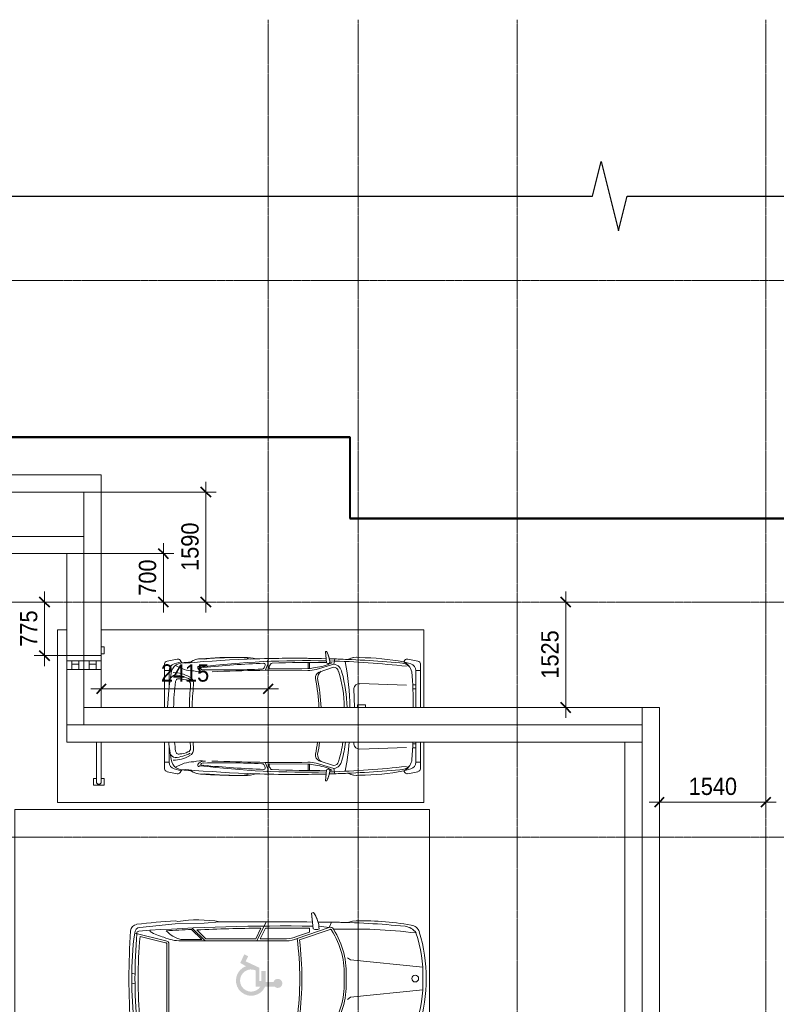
# Model space of a CAD drawing. Header units: millimetres. Extents: x 2030 to 88174, y 1212 to 86021.
# Tile 14 of 26: x 36589 to 47536, y 71783 to 86021. Entities that reach past the tile are written whole.
import ezdxf

# ---------------------------------------------------------------- set-up
doc = ezdxf.new("R2010")
doc.units = ezdxf.units.MM
doc.linetypes.add('ADSK_Линия сетки', pattern=[25, 20, -2.5, 0, -2.5])
doc.linetypes.add('Линия сетки', pattern=[25, 20, -2.5, 0, -2.5])
for name, color, linetype, lineweight in [('Обобщенные модели', 7, 'Continuous', 18), ('Оси', 7, 'Continuous', 9), ('Парковка', 7, 'Continuous', 18), ('Перекрытия', 7, 'Continuous', 18), ('Размеры', 7, 'Continuous', 9), ('Размеры-100', 7, 'Continuous', 9), ('Стены разрез', 7, 'Continuous', 40), ('Элементы узлов', 7, 'Continuous', 18)]:
    doc.layers.add(name, color=color, linetype=linetype, lineweight=lineweight)
doc.styles.add('Arial', font='arial.ttf', dxfattribs={"width": 0.9, "height": 250})
doc.dimstyles.new('Основной_2_5_мм', dxfattribs={"dimscale": 304.8, "dimtxt": 255.06485, "dimasz": 0.463911, "dimexe": 0.492126, "dimexo": 0.492126, "dimgap": 0.098425, "dimtad": 1, "dimdec": 0, "dimdsep": 46, "dimtxsty": 'Arial', "dimblk1": 'OBLIQUE', "dimblk2": 'OBLIQUE', "dimsah": 1, "dimcen": 0.09, "dimdle": 0.492126, "dimazin": 2, "dimtfac": 1, "dimtdec": 4, "dimtix": 1, "dimtmove": 0, "dimatfit": 3, "dimfxl": 1, "dimtvp": 1, "dimtolj": 1, "dimtzin": 0, "dimlwd": 20, "dimlwe": 20, "dimarcsym": 2})

# ---------------------------------------------------------------- blocks, each defined once
blk = doc.blocks.new('199_Парковочные места 3 класса и МГН - Малый класс-4755746-МКСС_LB01_-7_650__Кабельные конструкции_Короба_2')
at = {"layer": 'Парковка', "color": 253, "true_color": 0xaaaaaa}
for p, q in [((0, -4665), (0, 0)), ((0, 0), (1125, 0)), ((1625, 0), (2500, 0)), ((2500, 0), (2500, -5300)), ((250, -4625), (250, -4665)), ((250, -4625), (350, -4625)), ((350, -4625), (350, -4665)), ((1625, -4665), (2200, -4665)), ((2150, -4625), (2150, -4665)), ((2150, -4625), (2250, -4625)), ((2250, -4625), (2250, -4775)), ((1625, -4735), (2200, -4735)), ((2150, -4735), (2150, -4775)), ((2150, -4775), (2250, -4775)), ((0, -5300), (0, -5165)), ((2500, -5300), (0, -5300))]:
    blk.add_line(p, q, dxfattribs=at)
blk.add_arc((2200, -4700), 35, 270, 90, dxfattribs=at)
at = {"layer": 'Элементы узлов', "color": 253, "true_color": 0xaaaaaa}
for p, q in [((425, -229), (454, -83)), ((454, -83), (425, -229)), ((1125, -48), (495, -48)), ((1125, -48), (496, -48)), ((592, -48), (592, -115)), ((592, -115), (1125, -115)), ((797, -115), (797, -159)), ((857, -156), (857, -115)), ((2010, -48), (1625, -48)), ((2010, -48), (1625, -48)), ((1625, -115), (1915, -115)), ((1650, -156), (1650, -115)), ((1710, -115), (1710, -159)), ((1915, -115), (1915, -48)), ((2082, -229), (2053, -83)), ((2082, -229), (2053, -83)), ((466, -289), (443, -274)), ((443, -274), (466, -289)), ((495, -188), (466, -289)), ((803, -249), (780, -923)), ((1704, -249), (1726, -923)), ((2012, -188), (2041, -289)), ((2041, -289), (2064, -274)), ((2041, -289), (2064, -274)), ((1085, -843), (1125, -843)), ((1085, -956), (1085, -843)), ((1125, -956), (1085, -956)), ((1125, -1002), (850, -1010)), ((1656, -1010), (1625, -1009)), ((313, -1401), (313, -1423)), ((313, -1423), (419, -1411)), ((320, -1402), (320, -1423)), ((320, -1423), (480, -1405)), ((423, -1287), (498, -1300)), ((477, -1322), (476, -1362)), ((498, -1300), (575, -1558)), ((612, -1513), (543, -1304)), ((1894, -1513), (1964, -1304)), ((2009, -1300), (1931, -1558)), ((2084, -1287), (2009, -1300)), ((2187, -1423), (2026, -1405)), ((2029, -1322), (2030, -1361)), ((2088, -1412), (2187, -1423)), ((2187, -1401), (2187, -1423)), ((2187, -1423), (2187, -1401)), ((560, -1651), (472, -1651)), ((560, -1672), (472, -1672)), ((568, -2226), (560, -1672)), ((1939, -2226), (1946, -1672)), ((1946, -1651), (2035, -1651)), ((1946, -1672), (2035, -1672)), ((417, -2240), (460, -2267)), ((497, -2255), (588, -2294)), ((2010, -2255), (1919, -2294)), ((2090, -2240), (2047, -2267)), ((479, -3497), (443, -3523)), ((466, -3507), (443, -3523)), ((495, -3608), (466, -3507)), ((2012, -3608), (2041, -3507)), ((2064, -3523), (2027, -3497)), ((2041, -3507), (2064, -3523)), ((425, -3567), (454, -3713)), ((425, -3567), (454, -3713)), ((592, -3681), (592, -3748)), ((817, -3681), (592, -3681)), ((1690, -3681), (1915, -3681)), ((1915, -3681), (1915, -3748)), ((2082, -3567), (2053, -3713)), ((2053, -3713), (2082, -3567)), ((1125, -3748), (496, -3748)), ((496, -3748), (1125, -3748)), ((2010, -3748), (1625, -3748)), ((1625, -3748), (2010, -3748))]:
    blk.add_line(p, q, dxfattribs=at)
for centre, radius, start, end in [((496, -91), 43.3, 90.0007, 168.6944), ((497, -91), 43.3, 91.6966, 168.693), ((592, -215), 101, 90.0007, 164.126), ((1915, -215), 101, 15.8754, 90.0007), ((2010, -91), 43.3, 11.307, 90.0007), ((2010, -91), 43.3, 11.307, 90.0007), ((467, -238), 43.3, 168.6944, 235.6114), ((467, -238), 43.3, 168.693, 235.6099), ((13211, -1700), 12764, 173.4754, 178.4619), ((658, -378), 212, 103.7494, 155.1332), ((699, -353), 220, 137.3412, 177.6463), ((1096, -5492), 5341, 89.6853, 95.2441), ((1411, -5492), 5341, 84.7574, 87.7042), ((1849, -378), 212, 24.8683, 76.252), ((1808, -353), 220, 2.3551, 42.6602), ((-10704, -1701), 12764, 1.5396, 6.526), ((2039, -238), 43.3, 304.3901, 11.307), ((2039, -238), 43.3, 304.3901, 11.307), ((3902, -951), 3499, 169.0974, 179.6188), ((3902, -951), 3499, 169.096, 179.6174), ((18082, -1872), 17669, 175.0385, 178.3553), ((-15576, -1873), 17669, 1.6461, 4.9629), ((-1395, -951), 3499, 0.3826, 10.904), ((-1395, -951), 3499, 0.3826, 10.904), ((676, -969), 277, 171.383, 205.724), ((676, -969), 277, 171.3815, 207.1439), ((866, -926), 85.3, 178.1237, 259.668), ((1641, -926), 85.3, 280.3335, 1.8777), ((1830, -969), 277, 332.8561, 8.6185), ((1830, -969), 277, 334.2774, 8.6185), ((18082, -1873), 17669, 177.4791, 178.3491), ((1192, -5149), 4081, 90.9373, 100.3335), ((1174, -3235), 2126, 91.3225, 105.1984), ((1315, -5149), 4081, 79.668, 85.6415), ((1333, -3235), 2126, 74.803, 82.09), ((-15576, -1873), 17669, 1.6461, 2.5209), ((640, -1327), 145, 99.3009, 169.3924), ((613, -1304), 70.6, 102.5795, 180.5339), ((1152, -2963), 1815, 90.8562, 107.7761), ((1355, -2963), 1815, 72.2254, 81.425), ((1867, -1326), 145, 10.6091, 80.7005), ((1893, -1303), 70.6, 359.4675, 77.4219), ((511, -1793), 438, 101.9085, 116.8041), ((517, -1793), 438, 99.3592, 116.8056), ((18082, -1873), 17669, 178.502, 182.0672), ((18082, -1872), 17669, 178.5058, 185.0968), ((460, -1385), 28.5, 315.411, 119.3826), ((13211, -1700), 12764, 178.6883, 186.9123), ((10682, -1664), 10210, 178.5509, 182.9751), ((-289, -1677), 845, 7.5185, 24.835), ((2796, -1677), 845, 155.1665, 172.483), ((-10704, -1701), 12764, 353.0892, 1.3132), ((2046, -1385), 28.5, 60.6189, 224.5904), ((-8175, -1664), 10210, 357.0263, 1.4505), ((-15576, -1873), 17669, 354.9046, 1.4956), ((1989, -1793), 438, 63.1959, 80.6423), ((-15576, -1873), 17669, 357.9328, 1.4956), ((1989, -1793), 438, 63.1959, 77.1894), ((255, -1654), 334, 356.4661, 16.6947), ((700, -1418), 117, 212.8051, 274.1147), ((695, -1476), 90.4, 203.656, 278.4266), ((1223, -4094), 2611, 92.1589, 101.377), ((1223, -4125), 2611, 92.1589, 101.377), ((1283, -4094), 2611, 78.6245, 82.481), ((1283, -4125), 2611, 78.6245, 82.481), ((1807, -1418), 117, 265.8867, 327.1963), ((1812, -1476), 90.4, 261.5749, 336.3454), ((2251, -1653), 334, 163.3067, 183.5353), ((184, -1661), 376, 358.4064, 14.6086), ((26486, -2014), 25900, 179.2478, 182.3207), ((-23980, -2015), 25900, 357.6808, 0.7536), ((2322, -1661), 376, 165.3929, 181.595), ((487, -2289), 35.2, 74.3716, 141.5452), ((507, -2197), 21.6, 171.5996, 240.7631), ((552, -2148), 87.6, 230.2271, 267.5276), ((553, -2221), 15.6, 252.6582, 342.1742), ((1954, -2221), 15.6, 197.8272, 287.3433), ((1954, -2148), 87.6, 272.4738, 309.7743), ((2000, -2197), 21.6, 299.2383, 8.4018), ((2019, -2289), 35.2, 38.4562, 105.6298), ((506, -2311), 19.4, 97.3067, 186.7162), ((16105, -1689), 15632, 182.2869, 185.5063), ((502, -2371), 79.2, 52.7304, 88.9012), ((532, -2341), 37.8, 355.6278, 62.4663), ((-11190, -2888), 11772, 358.5752, 2.6508), ((13697, -2888), 11772, 177.3506, 181.4262), ((1975, -2341), 37.8, 117.5352, 184.3737), ((2005, -2371), 79.2, 91.1003, 127.271), ((-13599, -1690), 15632, 354.4951, 357.7146), ((2001, -2311), 19.4, 353.2852, 82.6948), ((945, -2578), 545, 163.7515, 181.2099), ((945, -2672), 545, 162.7118, 181.2085), ((1562, -2672), 545, 358.7915, 17.2882), ((1562, -2578), 545, 358.7915, 16.25), ((5888, -2657), 5488, 179.3018, 185.3845), ((5888, -2751), 5488, 179.3004, 184.8727), ((-3381, -2657), 5488, 354.6168, 0.6996), ((-3381, -2751), 5488, 355.1273, 0.6996), ((681, -3219), 262, 169.5006, 219.0023), ((681, -3219), 262, 179.4789, 215.8546), ((545, -3253), 17.4, 107.9914, 313.3369), ((556, -3205), 19.1, 122.8796, 296.9625), ((538, -3212), 57.2, 289.5317, 347.2219), ((545, -3193), 35.5, 303.9994, 19.3114), ((447, -3159), 161, 336.0615, 0.8497), ((44, -3207), 566, 347.7689, 5.1023), ((2463, -3207), 566, 174.8991, 192.2326), ((2060, -3159), 161, 179.1517, 203.94), ((1969, -3212), 57.2, 192.7795, 250.4697), ((1962, -3193), 35.5, 160.6793, 236.002), ((1950, -3205), 19.1, 243.039, 57.1139), ((1961, -3253), 17.4, 226.6645, 72.0021), ((1826, -3219), 262, 321, 10.499), ((1826, -3219), 262, 324.1454, 0.5211), ((18082, -1967), 17669, 184.5628, 184.969), ((66, -3309), 531, 328.0408, 358.0386), ((1135, -3631), 514, 152.118, 179.1742), ((1293, -3659), 640, 153.8817, 174.3872), ((782, -3441), 113, 80.7794, 153.7916), ((999, -3534), 288, 154.5482, 179.0957), ((794, -3431), 59, 92.6959, 159.9342), ((1112, -414), 2975, 263.8141, 270.2502), ((1211, 394), 3746, 263.7019, 268.687), ((1296, 394), 3746, 275.0438, 276.2996), ((1395, -414), 2975, 274.4447, 276.1873), ((1725, -3441), 113, 26.2099, 99.222), ((1712, -3431), 59, 20.0672, 87.3055), ((1508, -3534), 288, 0.9058, 25.4532), ((1213, -3659), 640, 5.6142, 26.1197), ((1372, -3631), 514, 0.8272, 27.8835), ((2440, -3309), 531, 181.9628, 211.9606), ((-15576, -1967), 17669, 355.031, 355.4372), ((467, -3558), 43.3, 124.3901, 191.307), ((467, -3558), 43.3, 124.3886, 191.3056), ((655, -3481), 176, 167.4274, 261.9888), ((752, -3545), 43.7, 159.4074, 268.4359), ((1755, -3545), 43.7, 271.5655, 20.594), ((1852, -3480), 176, 278.0126, 12.5715), ((2040, -3558), 43.3, 348.6944, 55.6114), ((2040, -3558), 43.3, 348.6944, 55.6114), ((592, -3581), 101, 195.8754, 270.0007), ((1272, 184), 3892, 260.5065, 267.8326), ((748, -3580), 93.4, 190.0439, 251.0772), ((1157, -692), 2926, 262.0059, 269.3638), ((1349, -692), 2926, 275.4124, 277.9956), ((1234, 184), 3892, 275.7602, 279.495), ((1759, -3580), 93.4, 288.9242, 349.9575), ((1915, -3581), 101, 270.0007, 344.126), ((496, -3705), 43.3, 191.307, 270.0007), ((496, -3705), 43.3, 191.3056, 270.0007), ((2010, -3705), 43.3, 270.0007, 348.6944), ((2010, -3705), 43.3, 270.0007, 348.6944)]:
    blk.add_arc(centre, radius, start, end, dxfattribs=at)
blk = doc.blocks.new('199_Парковочные места 3 класса и МГН - МГН-5640768-МКСС_LB01_-7_650__Кабельные конструкции_Короба_2')
at = {"layer": 'Парковка'}
h = blk.add_hatch(color=256, dxfattribs=at)
h.paths.add_polyline_path([(906, 2584), (912, 2533), (928, 2485), (956, 2442), (992, 2407), (1036, 2380), (1036, 2239), (1027, 2225), (1021, 2209), (1020, 2193), (1023, 2176), (1030, 2161), (1041, 2148), (1054, 2139), (1069, 2133), (1086, 2131), (1102, 2133), (1118, 2139), (1131, 2149), (1141, 2162), (1148, 2177), (1151, 2194), (1149, 2210), (1144, 2226), (1134, 2240), (1122, 2251), (1107, 2258), (1107, 2372), (1264, 2372), (1264, 2434), (1119, 2434), (1119, 2465), (1313, 2465), (1404, 2660), (1478, 2625), (1505, 2681), (1381, 2739), (1334, 2657), (1311, 2702), (1278, 2741), (1237, 2772), (1191, 2792), (1140, 2801), (1090, 2798), (1041, 2784), (996, 2759), (959, 2724), (931, 2682), (913, 2634)])
h.paths.add_polyline_path([(966, 2587), (972, 2626), (989, 2663), (1013, 2695), (1045, 2720), (1082, 2736), (1122, 2742), (1162, 2738), (1200, 2724), (1233, 2701), (1260, 2671), (1278, 2635), (1287, 2596), (1285, 2555), (1274, 2517), (1036, 2517), (1036, 2448), (1006, 2475), (983, 2509), (970, 2547)])
at = {"layer": 'Парковка', "color": 253, "true_color": 0xaaaaaa}
for p, q in [((3600, 6000), (0, 6000)), ((0, 6000), (0, 0)), ((3600, 0), (3600, 6000)), ((0, 0), (3600, 0))]:
    blk.add_line(p, q, dxfattribs=at)
at = {"layer": 'Элементы узлов', "color": 253, "true_color": 0xaaaaaa}
for p, q in [((1088, 4261), (1077, 4307)), ((1220, 4261), (1231, 4307)), ((412, 4192), (363, 3682)), ((608, 3817), (496, 4265)), ((638, 3820), (546, 4189)), ((1670, 3820), (1762, 4189)), ((1700, 3817), (1812, 4265)), ((1896, 4192), (1945, 3682)), ((474, 4042), (455, 4042)), ((1833, 4042), (1853, 4042)), ((1154, 3801), (654, 3801)), ((1154, 3771), (654, 3771)), ((1154, 3801), (1654, 3801)), ((1154, 3771), (1654, 3771)), ((319, 3676), (328, 3642)), ((328, 3642), (319, 3676)), ((363, 3682), (353, 3260)), ((588, 3297), (588, 3598)), ((608, 2069), (608, 3598)), ((1700, 2069), (1700, 3598)), ((1720, 3297), (1720, 3598)), ((1945, 3682), (1954, 3260)), ((1988, 3676), (1979, 3642)), ((1988, 3676), (1979, 3642)), ((608, 3249), (422, 3435)), ((588, 3297), (442, 3443)), ((1700, 3249), (1886, 3435)), ((1720, 3297), (1866, 3443)), ((578, 3237), (449, 3366)), ((1730, 3237), (1859, 3366)), ((353, 3260), (332, 3033)), ((578, 2516), (578, 3237)), ((1730, 2516), (1730, 3237)), ((1954, 3260), (1976, 3033)), ((608, 2497), (332, 2363)), ((578, 2449), (423, 2374)), ((578, 2516), (424, 2441)), ((578, 2069), (578, 2449)), ((1700, 2497), (1976, 2363)), ((1730, 2516), (1884, 2441)), ((1730, 2069), (1730, 2449)), ((1730, 2449), (1884, 2374)), ((415, 1453), (573, 1914)), ((443, 1440), (593, 1881)), ((480, 1736), (545, 1925)), ((1865, 1440), (1714, 1881)), ((1892, 1453), (1735, 1914)), ((1827, 1736), (1763, 1925)), ((480, 1736), (425, 1736)), ((1827, 1736), (1883, 1736)), ((198, 1678), (208, 1707)), ((198, 1678), (208, 1707)), ((208, 1707), (436, 1683)), ((208, 1707), (335, 1693)), ((336, 1612), (338, 1418)), ((338, 1418), (336, 1612)), ((415, 1453), (397, 1605)), ((2100, 1707), (1872, 1683)), ((1892, 1453), (1911, 1605)), ((1972, 1612), (1970, 1418)), ((1972, 1612), (1970, 1418)), ((1972, 1693), (2100, 1707)), ((2110, 1678), (2100, 1707)), ((2100, 1707), (2110, 1678)), ((415, 1453), (338, 1418)), ((1892, 1453), (1970, 1418)), ((322, 1114), (342, 1185)), ((322, 1114), (342, 1185)), ((853, 1186), (884, 1142)), ((884, 1142), (990, 99)), ((1424, 1142), (1318, 99)), ((1455, 1186), (1424, 1142)), ((1985, 1114), (1965, 1185)), ((1965, 1185), (1985, 1114))]:
    blk.add_line(p, q, dxfattribs=at)
blk.add_circle((1156, 208), 49.6, dxfattribs=at)
for centre, radius, start, end in [((471, 4224), 103, 93.6407, 173.1165), ((471, 4224), 103, 93.6407, 173.1165), ((1150, -6442), 10791, 89.9787, 93.6407), ((1150, -6442), 10791, 89.9787, 93.6407), ((1085, 180), 4128, 89.0501, 98.2092), ((1158, -6442), 10791, 86.3593, 90.0213), ((1158, -6442), 10791, 86.3593, 90.0213), ((1222, 180), 4128, 81.7908, 90.9499), ((1837, 4224), 103, 6.8835, 86.3593), ((1837, 4224), 103, 6.8835, 86.3593), ((9106, 3182), 8801, 173.1165, 176.7833), ((9106, 3182), 8801, 173.1165, 176.7833), ((29900, 2118), 29508, 175.9457, 180.8366), ((493, 4184), 81.1, 87.5771, 174.3071), ((500, 4202), 33.8, 82.905, 175.9457), ((1154, -3792), 8054, 85.3719, 94.6281), ((1154, -2689), 6905, 84.9489, 95.0511), ((1808, 4202), 33.8, 4.0543, 97.095), ((1815, 4184), 81.1, 5.6929, 92.4229), ((-27592, 2118), 29508, 359.1634, 4.0543), ((-6798, 3182), 8801, 3.2167, 6.8835), ((-6798, 3182), 8801, 3.2167, 6.8835), ((-203, 3648), 783, 14.4186, 30.1446), ((2511, 3648), 783, 149.8554, 165.5814), ((29900, 2118), 29488, 176.7104, 177.4243), ((170, 3492), 431, 14.2603, 47.5583), ((4, 3598), 603, 359.9999, 24.0001), ((654, 3817), 46.1, 180, 270), ((654, 3817), 16.1, 170.2127, 270), ((1654, 3817), 16.1, 270, 9.7873), ((1654, 3817), 46.1, 270, 360), ((2303, 3598), 603, 155.9999, 180.0001), ((2138, 3492), 431, 132.4417, 165.7397), ((-27592, 2118), 29488, 2.5757, 3.2896), ((2098, 3346), 1794, 170.5335, 190.0508), ((2098, 3346), 1794, 170.5335, 190.0508), ((210, 3346), 1794, 349.9492, 9.4665), ((210, 3346), 1794, 349.9492, 9.4665), ((29900, 2118), 29478, 177.5739, 179.3716), ((-27592, 2118), 29478, 0.6284, 2.4261), ((122195, 2694), 121864, 179.84038, 180.47042), ((122195, 2694), 121864, 179.84038, 180.47042), ((-119887, 2694), 121864, 359.52958, 0.15962), ((-119887, 2694), 121864, 359.52958, 0.15962), ((29900, 2118), 29478, 179.5021, 180.7418), ((-27592, 2118), 29478, 359.2582, 0.4979), ((208, 2078), 370, 335.614, 358.6829), ((208, 2078), 400, 335.8269, 358.7333), ((2100, 2078), 400, 181.2667, 204.1731), ((2100, 2078), 370, 181.3171, 204.386), ((1154, 6445), 4567, 262.6911, 277.3091), ((1154, 6445), 4597, 262.9967, 277.0036), ((446, 2020), 422, 234.0334, 268.6551), ((446, 2020), 422, 234.0334, 254.9198), ((344, 1640), 101, 335.1844, 24.8156), ((1964, 1640), 101, 155.1844, 204.8156), ((1862, 2020), 422, 271.3449, 305.9666), ((1862, 2020), 422, 285.0802, 305.9666), ((455, 1432), 44.9, 152.0765, 249.8627), ((455, 1432), 14.9, 145.3433, 249.8627), ((1853, 1432), 14.9, 280.8242, 34.6567), ((1853, 1432), 44.9, 290.1373, 27.9235), ((12218, 1543), 11881, 180.5997, 185.7413), ((12218, 1543), 11881, 180.5997, 181.7231), ((8258, 1141), 7822, 178.1805, 186.9391), ((1072, 2380), 1175, 237.4377, 273.9819), ((1072, 2380), 1145, 237.4377, 274.0864), ((1235, 2380), 1145, 265.9136, 302.7696), ((1235, 2380), 1175, 266.0181, 302.5623), ((-5950, 1141), 7822, 353.0609, 1.8195), ((-9910, 1543), 11881, 354.2587, 359.4003), ((-9910, 1543), 11881, 358.2769, 359.4003), ((3891, 937), 3573, 177.157, 190.805), ((3891, 937), 3573, 177.157, 190.805), ((-1583, 937), 3573, 349.195, 2.843), ((-1583, 937), 3573, 349.195, 2.843), ((610, 376), 215, 185.7413, 236.8444), ((1697, 376), 215, 303.1556, 354.2587), ((517, 279), 137, 184.9335, 253.1284), ((517, 279), 137, 184.9335, 253.1284), ((1154, 2377), 2329, 253.1284, 269.9999), ((1154, 2377), 2329, 253.1284, 269.9999), ((1078, 1869), 1772, 250.7131, 272.4464), ((1229, 1869), 1772, 267.5536, 289.2869), ((1154, 2377), 2329, 270.0001, 286.8716), ((1154, 2377), 2329, 270.0001, 286.8716), ((1790, 279), 137, 286.8716, 355.0665), ((1790, 279), 137, 286.8716, 355.0665)]:
    blk.add_arc(centre, radius, start, end, dxfattribs=at)
blk = doc.blocks.new('135_SLK_GD_AR_rvt-1-МКСС_LB01_-7_650__Кабельные конструкции_Короба_2')
at = {"layer": 'Перекрытия', "color": 253, "true_color": 0xaaaaaa}
for p, q in [((62335, 79985), (53555, 79985)), ((62335, 78810), (62335, 79985)), ((70530, 78810), (62335, 78810))]:
    blk.add_line(p, q, dxfattribs=at)
at = {"layer": 'Стены разрез', "color": 253, "true_color": 0xaaaaaa}
for p, q in [((62333, 79985), (53395, 79985)), ((53395, 79983), (62333, 79983)), ((62335, 79985), (62333, 79985)), ((62333, 79983), (62333, 78810)), ((62335, 78810), (62335, 79985)), ((62333, 78810), (62333, 78808)), ((62333, 78808), (70530, 78808)), ((70530, 78810), (62335, 78810))]:
    blk.add_line(p, q, dxfattribs=at)
at = {"layer": 'Парковка', "color": 253, "lineweight": 18, "true_color": 0xaaaaaa}
for name, p, rotation in [('199_Парковочные места 3 класса и МГН - Малый класс-4755746-МКСС_LB01_-7_650__Кабельные конструкции_Короба_2', (63400, 77200), 269.9999999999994), ('199_Парковочные места 3 класса и МГН - МГН-5640768-МКСС_LB01_-7_650__Кабельные конструкции_Короба_2', (63485, 71000), 89.9999999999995)]:
    blk.add_blockref(name, p, dxfattribs=dict(at, rotation=rotation))
blk = doc.blocks.new('Техстронг_ОКЛ - СС_EI180-1735282-МКСС_LB01_-7_650__Кабельные конструкции_Короба_2')
at = {"layer": 'Обобщенные модели', "color": 1, "true_color": 0xff0000}
for p, q in [((5425, 125), (0, 125)), ((0, 125), (0, -125)), ((5425, -125), (5425, 125)), ((0, -125), (5425, -125))]:
    blk.add_line(p, q, dxfattribs=at)
blk = doc.blocks.new('Техстронг_ОКЛ - СС_EI180-1735292-МКСС_LB01_-7_650__Кабельные конструкции_Короба_2')
at = {"layer": 'Обобщенные модели', "color": 1, "true_color": 0xff0000}
for p, q in [((1475, 125), (0, 125)), ((0, 125), (0, -125)), ((0, -125), (1475, -125))]:
    blk.add_line(p, q, dxfattribs=at)
blk = doc.blocks.new('Техстронг_ОКЛ - СС_EI180-1735297-МКСС_LB01_-7_650__Кабельные конструкции_Короба_2')
at = {"layer": 'Обобщенные модели', "color": 1, "true_color": 0xff0000}
for p, q in [((800, 125), (0, 125)), ((0, 125), (0, -125)), ((800, -125), (800, 125)), ((0, -125), (800, -125))]:
    blk.add_line(p, q, dxfattribs=at)
blk = doc.blocks.new('Техстронг_ОКЛ - СС_EI180-1735302-МКСС_LB01_-7_650__Кабельные конструкции_Короба_2')
at = {"layer": 'Обобщенные модели', "color": 1, "true_color": 0xff0000}
for p, q in [((8325, 125), (0, 125)), ((0, 125), (0, -125)), ((8325, -125), (8325, 125)), ((0, -125), (8325, -125))]:
    blk.add_line(p, q, dxfattribs=at)
blk = doc.blocks.new('Техстронг_ОКЛ - СС_EI180-1735307-МКСС_LB01_-7_650__Кабельные конструкции_Короба_2')
at = {"layer": 'Обобщенные модели', "color": 1, "true_color": 0xff0000}
for p, q in [((58235, 76825), (58485, 76825)), ((58235, 76825), (58235, 76750)), ((58235, 76625), (58235, 76750)), ((58235, 76750), (58310, 76750)), ((58485, 76750), (58235, 76750)), ((58310, 76750), (58310, 76625)), ((58410, 76625), (58410, 76750)), ((58410, 76750), (58485, 76750)), ((58485, 76825), (58485, 76750)), ((58485, 76750), (58485, 76625)), ((58235, 76625), (58310, 76625)), ((58310, 76700), (58410, 76700)), ((58310, 76625), (58310, 76700)), ((58410, 76625), (58310, 76625)), ((58410, 76625), (58410, 76700)), ((58410, 76625), (58485, 76625))]:
    blk.add_line(p, q, dxfattribs=at)
blk = doc.blocks.new('Техстронг_ОКЛ - СС_EI180-1735312-МКСС_LB01_-7_650__Кабельные конструкции_Короба_2')
at = {"layer": 'Обобщенные модели', "color": 1, "true_color": 0xff0000}
for p, q in [((19221, 125), (0, 125)), ((0, 125), (0, -125)), ((0, -125), (19221, -125))]:
    blk.add_line(p, q, dxfattribs=at)
blk = doc.blocks.new('Техстронг_ОКЛ - СС_EI180-1735347-МКСС_LB01_-7_650__Кабельные конструкции_Короба_2')
at = {"layer": 'Обобщенные модели', "color": 1, "true_color": 0xff0000}
for p, q in [((5675, 125), (0, 125)), ((0, 125), (0, -125)), ((5675, -125), (5675, 125)), ((0, -125), (5675, -125))]:
    blk.add_line(p, q, dxfattribs=at)
blk = doc.blocks.new('Техстронг_ОКЛ - СС_EI180-1735352-МКСС_LB01_-7_650__Кабельные конструкции_Короба_2')
at = {"layer": 'Обобщенные модели', "color": 1, "true_color": 0xff0000}
for p, q in [((2365, 125), (0, 125)), ((0, 125), (0, -125)), ((0, -125), (2365, -125))]:
    blk.add_line(p, q, dxfattribs=at)
blk = doc.blocks.new('Техстронг_ОКЛ - СС_EI180-1735357-МКСС_LB01_-7_650__Кабельные конструкции_Короба_2')
at = {"layer": 'Обобщенные модели', "color": 1, "true_color": 0xff0000}
for p, q in [((550, 125), (0, 125)), ((0, 125), (0, -125)), ((550, -125), (550, 125)), ((0, -125), (550, -125))]:
    blk.add_line(p, q, dxfattribs=at)
blk = doc.blocks.new('Техстронг_ОКЛ - СС_EI180-1735362-МКСС_LB01_-7_650__Кабельные конструкции_Короба_2')
at = {"layer": 'Обобщенные модели', "color": 1, "true_color": 0xff0000}
for p, q in [((8075, 125), (0, 125)), ((0, 125), (0, -125)), ((8075, -125), (8075, 125)), ((0, -125), (8075, -125))]:
    blk.add_line(p, q, dxfattribs=at)
blk = doc.blocks.new('DIMBLOCK18-МКСС_LB01_-7_650__Кабельные конструкции_Короба_2')
at = {"layer": 'Размеры-100', "lineweight": 20, "transparency": 16777216}
for p, q in [((39283, 77450), (39283, 79340)), ((39283, 79190), (37641, 79190)), ((39283, 79190), (39433, 79190)), ((39283, 77600), (39133, 77600)), ((39283, 77600), (39333, 77600))]:
    blk.add_line(p, q, dxfattribs=at)
at = {"layer": 'Размеры-100', "lineweight": 40, "transparency": 16777216}
for p, q in [((39283, 79190), (39212, 79261)), ((39283, 79190), (39354, 79119)), ((39283, 77600), (39212, 77671)), ((39283, 77600), (39354, 77529))]:
    blk.add_line(p, q, dxfattribs=at)
at = {"layer": 'Размеры-100', "color": 0, "lineweight": 20, "transparency": 16777216, "insert": (38928, 78050), "char_height": 250, "width": 828.76, "attachment_point": 1, "rotation": 90, "line_spacing_factor": 0.941778, "style": 'Arial'}
blk.add_mtext('1590', dxfattribs=at)
blk = doc.blocks.new('_Oblique')
at = {"color": 0, "linetype": 'ByBlock', "lineweight": -2}
blk.add_line((-0.5, -0.5), (0.5, 0.5), dxfattribs=at)
blk = doc.blocks.new('DIMBLOCK19-МКСС_LB01_-7_650__Кабельные конструкции_Короба_2')
at = {"layer": 'Размеры-100', "lineweight": 40, "transparency": 16777216}
for p, q in [((38668, 78300), (38597, 78371)), ((38668, 78300), (38739, 78229)), ((38668, 77600), (38597, 77671)), ((38668, 77600), (38739, 77529))]:
    blk.add_line(p, q, dxfattribs=at)
at = {"layer": 'Размеры-100', "lineweight": 20, "transparency": 16777216}
for p, q in [((38668, 78450), (38668, 77450)), ((38668, 78300), (37165, 78300)), ((38668, 78300), (38818, 78300)), ((38668, 77600), (38618, 77600)), ((38668, 77600), (38818, 77600))]:
    blk.add_line(p, q, dxfattribs=at)
at = {"layer": 'Размеры-100', "color": 0, "lineweight": 20, "transparency": 16777216, "insert": (38313, 77691), "char_height": 250, "width": 621.57, "attachment_point": 1, "rotation": 90, "line_spacing_factor": 0.941778, "style": 'Arial'}
blk.add_mtext('700', dxfattribs=at)
blk = doc.blocks.new('DIMBLOCK20-МКСС_LB01_-7_650__Кабельные конструкции_Короба_2')
at = {"layer": 'Размеры-100', "lineweight": 20, "transparency": 16777216}
for p, q in [((36949, 76675), (36949, 77750)), ((36949, 77600), (36799, 77600)), ((36949, 77600), (36999, 77600)), ((36949, 76825), (36799, 76825)), ((36949, 76825), (37411, 76825))]:
    blk.add_line(p, q, dxfattribs=at)
at = {"layer": 'Размеры-100', "lineweight": 40, "transparency": 16777216}
for p, q in [((36949, 77600), (36878, 77671)), ((36949, 77600), (37019, 77529)), ((36949, 76825), (36878, 76896)), ((36949, 76825), (37019, 76755))]:
    blk.add_line(p, q, dxfattribs=at)
at = {"layer": 'Размеры-100', "color": 0, "lineweight": 20, "transparency": 16777216, "insert": (36594, 76954), "char_height": 250, "width": 621.57, "attachment_point": 1, "rotation": 90, "line_spacing_factor": 0.941778, "style": 'Arial'}
blk.add_mtext('775', dxfattribs=at)
blk = doc.blocks.new('DIMBLOCK21-МКСС_LB01_-7_650__Кабельные конструкции_Короба_2')
at = {"layer": 'Размеры-100', "lineweight": 20, "transparency": 16777216}
for p, q in [((37770, 76344), (37770, 76494)), ((40185, 76344), (40185, 76494)), ((37620, 76344), (40335, 76344)), ((37770, 76344), (37770, 76294)), ((40185, 76344), (40185, 76294))]:
    blk.add_line(p, q, dxfattribs=at)
at = {"layer": 'Размеры-100', "lineweight": 40, "transparency": 16777216}
for p, q in [((37770, 76344), (37699, 76273)), ((37770, 76344), (37840, 76415)), ((40185, 76344), (40114, 76273)), ((40185, 76344), (40255, 76415))]:
    blk.add_line(p, q, dxfattribs=at)
at = {"layer": 'Размеры-100', "color": 0, "lineweight": 20, "transparency": 16777216, "insert": (38632, 76699), "char_height": 250, "width": 828.76, "attachment_point": 1, "line_spacing_factor": 0.941778, "style": 'Arial'}
blk.add_mtext('2415', dxfattribs=at)
blk = doc.blocks.new('DIMBLOCK22-МКСС_LB01_-7_650__Кабельные конструкции_Короба_2')
at = {"layer": 'Размеры-100', "lineweight": 20, "transparency": 16777216}
for p, q in [((44490, 77750), (44490, 75925)), ((44490, 77600), (44440, 77600)), ((44490, 77600), (44640, 77600)), ((44490, 76075), (44440, 76075)), ((44490, 76075), (44640, 76075))]:
    blk.add_line(p, q, dxfattribs=at)
at = {"layer": 'Размеры-100', "lineweight": 40, "transparency": 16777216}
for p, q in [((44490, 77600), (44419, 77671)), ((44490, 77600), (44561, 77529)), ((44490, 76075), (44419, 76146)), ((44490, 76075), (44561, 76004))]:
    blk.add_line(p, q, dxfattribs=at)
at = {"layer": 'Размеры-100', "color": 0, "lineweight": 20, "transparency": 16777216, "insert": (44135, 76492), "char_height": 250, "width": 828.76, "attachment_point": 1, "rotation": 90, "line_spacing_factor": 0.941778, "style": 'Arial'}
blk.add_mtext('1525', dxfattribs=at)
blk = doc.blocks.new('DIMBLOCK23-МКСС_LB01_-7_650__Кабельные конструкции_Короба_2')
at = {"layer": 'Размеры-100', "lineweight": 20, "transparency": 16777216}
for p, q in [((45845, 74705), (45845, 74855)), ((47385, 74705), (47385, 74855)), ((45695, 74705), (47535, 74705)), ((45845, 74705), (45845, 74655)), ((47385, 74705), (47385, 74655))]:
    blk.add_line(p, q, dxfattribs=at)
at = {"layer": 'Размеры-100', "lineweight": 40, "transparency": 16777216}
for p, q in [((45845, 74705), (45915, 74776)), ((47385, 74705), (47455, 74776)), ((45845, 74705), (45774, 74635)), ((47385, 74705), (47314, 74635))]:
    blk.add_line(p, q, dxfattribs=at)
at = {"layer": 'Размеры-100', "color": 0, "lineweight": 20, "transparency": 16777216, "insert": (46269, 75060), "char_height": 250, "width": 828.76, "attachment_point": 1, "line_spacing_factor": 0.941778, "style": 'Arial'}
blk.add_mtext('1540', dxfattribs=at)
blk = doc.blocks.new('*U117')
at = {"color": 0, "linetype": 'ByBlock', "lineweight": -2, "ltscale": 0.5}
blk.add_lwpolyline([(-2.5, 291.63), (132.83, 291.63), (134.08, 296.63), (136.58, 286.63), (137.83, 291.63), (273.15, 291.63)], dxfattribs=at)

msp = doc.modelspace()

# ---------------------------------------------------------------- linework, layer by layer
at = {"layer": 'Оси', "linetype": 'Линия сетки'}
for p, q in [((40184.576, 51761.77), (40184.576, 86020.794)), ((41484.576, 51761.77), (41484.576, 86020.794)), ((43784.576, 51761.77), (43784.576, 86020.794)), ((47384.576, 51761.77), (47384.576, 86020.794))]:
    msp.add_line(p, q, dxfattribs=at)
at = {"layer": 'Оси', "linetype": 'ADSK_Линия сетки'}
for p, q in [((61170.823, 82250), (29017.079, 82250)), ((61170.823, 77600), (29017.079, 77600)), ((61170.823, 74200), (29017.079, 74200))]:
    msp.add_line(p, q, dxfattribs=at)

# ---------------------------------------------------------------- block references
at = {"xscale": 100, "yscale": 100, "zscale": 100}
msp.add_blockref('*U117', (31593.149, 54305.535), dxfattribs=at)
at = {"lineweight": 5}
msp.add_blockref('135_SLK_GD_AR_rvt-1-МКСС_LB01_-7_650__Кабельные конструкции_Короба_2', (-20965.424, 0), dxfattribs=at)
at = {"layer": 'Обобщенные модели', "color": 1, "true_color": 0xff0000}
for name, p in [('Техстронг_ОКЛ - СС_EI180-1735347-МКСС_LB01_-7_650__Кабельные конструкции_Короба_2', (32094.757, 79315)), ('Техстронг_ОКЛ - СС_EI180-1735282-МКСС_LB01_-7_650__Кабельные конструкции_Короба_2', (32094.757, 78425)), ('Техстронг_ОКЛ - СС_EI180-1735307-МКСС_LB01_-7_650__Кабельные конструкции_Короба_2', (-20965.424, 0)), ('Техстронг_ОКЛ - СС_EI180-1735307-МКСС_LB01_-7_650__Кабельные конструкции_Короба_2', (-20715.424, 0)), ('Техстронг_ОКЛ - СС_EI180-1735362-МКСС_LB01_-7_650__Кабельные конструкции_Короба_2', (37519.757, 75950)), ('Техстронг_ОКЛ - СС_EI180-1735302-МКСС_LB01_-7_650__Кабельные конструкции_Короба_2', (37269.757, 75700))]:
    msp.add_blockref(name, p, dxfattribs=at)
for name, p, rotation in [('Техстронг_ОКЛ - СС_EI180-1735352-МКСС_LB01_-7_650__Кабельные конструкции_Короба_2', (37644.757, 79190), 270), ('Техстронг_ОКЛ - СС_EI180-1735292-МКСС_LB01_-7_650__Кабельные конструкции_Короба_2', (37394.757, 78300), 270), ('Техстронг_ОКЛ - СС_EI180-1735297-МКСС_LB01_-7_650__Кабельные конструкции_Короба_2', (37394.757, 76625.355), 270), ('Техстронг_ОКЛ - СС_EI180-1735357-МКСС_LB01_-7_650__Кабельные конструкции_Короба_2', (37644.757, 76625.355), 270), ('Техстронг_ОКЛ - СС_EI180-1735312-МКСС_LB01_-7_650__Кабельные конструкции_Короба_2', (45719.757, 76075), 269.9999999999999), ('Техстронг_ОКЛ - СС_EI180-1735312-МКСС_LB01_-7_650__Кабельные конструкции_Короба_2', (45469.757, 75575), 269.9999999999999)]:
    msp.add_blockref(name, p, dxfattribs=dict(at, rotation=rotation))

# ---------------------------------------------------------------- dimensions: what is measured, and where the dimension line sits
at = {"layer": 'Размеры', "lineweight": 20}
for base, p1, p2, override, picture, middle in [((39283.027, 79190), (39183.042, 77600), (37491.442, 79190), {"dimpost": '<>', "dimfxl": 2321.553105}, 'DIMBLOCK18-МКСС_LB01_-7_650__Кабельные конструкции_Короба_2', (39125.383, 78395)), ((38667.871, 77600), (37314.874, 78300), (38767.856, 77600), {"dimpost": '<>', "dimfxl": 1612.810009}, 'DIMBLOCK19-МКСС_LB01_-7_650__Кабельные конструкции_Короба_2', (38510.228, 77950)), ((36948.513, 77600), (37561.037, 76825.355), (36848.528, 77600), {"dimpost": '<>', "dimfxl": 1052.49467}, 'DIMBLOCK20-МКСС_LB01_-7_650__Кабельные конструкции_Короба_2', (36791.381, 77212.677)), ((44489.925, 76075), (44589.91, 77600), (44589.91, 76075), {"dimpost": '<>', "dimfxl": 1525}, 'DIMBLOCK22-МКСС_LB01_-7_650__Кабельные конструкции_Короба_2', (44332.282, 76837.5))]:
    dim = msp.add_linear_dim(base=base, p1=p1, p2=p2, angle=90, dimstyle='Основной_2_5_мм', override=override, dxfattribs=at)
    dim.commit()
    dim.dimension.update_dxf_attribs({"geometry": picture, "text_midpoint": middle})
for base, p1, p2, override, picture, middle in [((40184.576, 76344.046), (37769.757, 76444.03), (40184.576, 76444.03), {"dimpost": '<>', "dimfxl": 2414.818376}, 'DIMBLOCK21-МКСС_LB01_-7_650__Кабельные конструкции_Короба_2', (38977.166, 76501.689)), ((47384.576, 74705.366), (45844.757, 74805.351), (47384.576, 74805.351), {"dimpost": '<>', "dimfxl": 1539.818376}, 'DIMBLOCK23-МКСС_LB01_-7_650__Кабельные конструкции_Короба_2', (46614.666, 74863.009))]:
    dim = msp.add_linear_dim(base=base, p1=p1, p2=p2, dimstyle='Основной_2_5_мм', override=override, dxfattribs=at)
    dim.commit()
    dim.dimension.update_dxf_attribs({"geometry": picture, "text_midpoint": middle})

doc.saveas('drawing.dxf')
